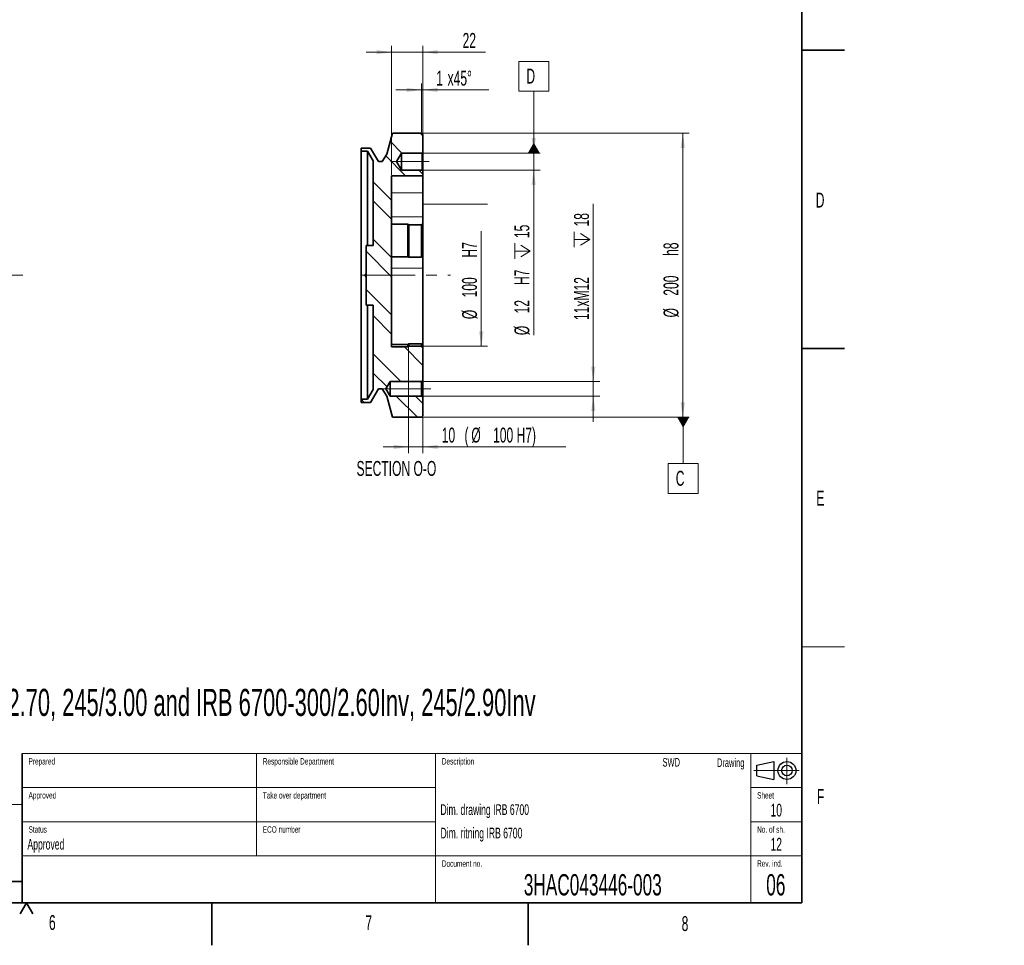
# Model space of a CAD drawing. Header units: millimetres. Extents: x 0 to 6335, y 0 to 4200.
# Tile 10 of 12: x 4024 to 6335, y 0 to 2172. Entities that reach past the tile are written whole.
import ezdxf

# ---------------------------------------------------------------- set-up
doc = ezdxf.new("R2010")
doc.units = ezdxf.units.MM
doc.header["$LTSCALE"] = 10
doc.linetypes.add('CENTERX2', pattern=[20.32, 12.7, -2.54, 2.54, -2.54])
doc.layers.add('SVART_TEXT', color=7, linetype='Continuous')
doc.styles.add('SLDTEXTSTYLE0', font='TXT', dxfattribs={"width": 0.605})
doc.dimstyles.new('SLDDIMSTYLE14', dxfattribs={"dimtxt": 35, "dimasz": 35, "dimexe": 0, "dimexo": 0.0625, "dimgap": 8.75, "dimtad": 1, "dimdec": 1, "dimlfac": 0.3, "dimrnd": 1e-09, "dimzin": 12, "dimdsep": 46, "dimtxsty": 'SLDTEXTSTYLE0', "dimsah": 1, "dimcen": 0.09, "dimsd1": 1, "dimadec": 0, "dimazin": 3, "dimtfac": 1, "dimtofl": 0, "dimtmove": 0, "dimatfit": 3, "dimfxl": 1, "dimfrac": 2, "dimtolj": 1, "dimtzin": 12, "dimarcsym": 0})
doc.dimstyles.new('SLDDIMSTYLE15', dxfattribs={"dimtxt": 35, "dimasz": 35, "dimexe": 0, "dimexo": 0.0625, "dimgap": 8.75, "dimtad": 1, "dimdec": 1, "dimlfac": 0.3, "dimrnd": 1e-09, "dimzin": 12, "dimdsep": 46, "dimtxsty": 'SLDTEXTSTYLE0', "dimsah": 1, "dimcen": 0.09, "dimadec": 0, "dimazin": 3, "dimtfac": 1, "dimtmove": 0, "dimatfit": 0, "dimfxl": 1, "dimfrac": 2, "dimtolj": 1, "dimtzin": 12, "dimarcsym": 0})
doc.dimstyles.new('SLDDIMSTYLE16', dxfattribs={"dimtxt": 35, "dimasz": 35, "dimexe": 0, "dimexo": 0.0625, "dimgap": 8.75, "dimtad": 1, "dimdec": 1, "dimlfac": 0.3, "dimrnd": 1e-09, "dimzin": 12, "dimdsep": 46, "dimtxsty": 'SLDTEXTSTYLE0', "dimsah": 1, "dimcen": 0.09, "dimadec": 0, "dimazin": 3, "dimtfac": 1, "dimtofl": 0, "dimtmove": 0, "dimatfit": 3, "dimfxl": 1, "dimfrac": 2, "dimtolj": 1, "dimtzin": 12, "dimarcsym": 0})

# ---------------------------------------------------------------- blocks, each defined once
blk = doc.blocks.new('SW_CENTERMARKSYMBOL_19')
at = {"color": 0, "linetype": 'Continuous', "lineweight": 18}
for p, q in [((0, 23.3), (0, 341.7)), ((-23.3, 0), (-341.7, 0)), ((0, 0), (-11.7, 0)), ((0, 0), (0, 11.7)), ((0, 0), (0, -11.7)), ((0, 0), (11.7, 0)), ((23.3, 0), (341.7, 0)), ((0, -23.3), (0, -341.7))]:
    blk.add_line(p, q, dxfattribs=at)
blk = doc.blocks.new('_D_21')
at = {"color": 7, "linetype": 'Continuous', "lineweight": 0}
for p, q in [((4969.2, 1738.8), (5122.6, 1738.8)), ((5107.6, 1405.5), (5107.6, 1675.2)), ((4969.2, 1405.5), (5122.6, 1405.5))]:
    blk.add_line(p, q, dxfattribs=at)
at = {"color": 7, "linetype": 'Continuous', "lineweight": 18}
blk.add_solid([(5107.6, 1405.5), (5112.6, 1440.5), (5102.6, 1440.5)], dxfattribs=at)
at = {"color": 7, "linetype": 'Continuous', "lineweight": 18, "char_height": 35, "attachment_point": 1, "rotation": 90, "style": 'SLDTEXTSTYLE0'}
for s, insert in [('H7', (5062.4, 1613.5)), ('100', (5062.4, 1520.1)), ('%%c', (5062.5, 1469.1))]:
    blk.add_mtext(s, dxfattribs=dict(at, insert=insert))
blk = doc.blocks.new('SW_SYMBOL_HOLE_DEPTH')
at = {"color": 0, "linetype": 'Continuous', "lineweight": 18}
for p, q in [((0, 8750), (8000, 8750)), ((1000, 5550), (4000, 750)), ((4000, 8750), (4000, 750)), ((7000, 5550), (4000, 750))]:
    blk.add_line(p, q, dxfattribs=at)
blk = doc.blocks.new('_D_22')
at = {"color": 7, "linetype": 'Continuous', "lineweight": 0}
for p, q in [((5230.6, 1858.8), (5230.6, 1918.8)), ((4970.9, 1858.8), (5245.6, 1858.8)), ((5230.6, 1858.8), (5230.6, 1818.8)), ((4970.9, 1818.8), (5245.6, 1818.8)), ((5230.6, 1818.8), (5230.6, 1431.6))]:
    blk.add_line(p, q, dxfattribs=at)
at = {"color": 7, "linetype": 'Continuous', "lineweight": 18}
for points in [[(5230.6, 1858.8), (5235.6, 1893.8), (5225.6, 1893.8)], [(5230.6, 1818.8), (5225.6, 1783.8), (5235.6, 1783.8)]]:
    blk.add_solid(points, dxfattribs=at)
at = {"color": 7, "linetype": 'Continuous', "lineweight": 18, "xscale": 0.0045117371, "yscale": 0.0045117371, "zscale": 0.0045117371, "rotation": 90}
blk.add_blockref('SW_SYMBOL_HOLE_DEPTH', (5225.5, 1610.9), dxfattribs=at)
at = {"color": 7, "linetype": 'Continuous', "lineweight": 18, "char_height": 35, "attachment_point": 1, "rotation": 90, "style": 'SLDTEXTSTYLE0'}
for s, insert in [('15', (5185.4, 1659.2)), ('H7', (5185.4, 1549.2)), ('12', (5185.4, 1482.6)), ('%%c', (5185.4, 1431.6))]:
    blk.add_mtext(s, dxfattribs=dict(at, insert=insert))
blk = doc.blocks.new('_D_23')
at = {"color": 7, "linetype": 'Continuous', "lineweight": 0}
for p, q in [((5370.6, 1322.5), (5370.6, 1740)), ((4969.2, 1322.5), (5385.6, 1322.5)), ((5370.6, 1322.5), (5370.6, 1288.5)), ((4969.2, 1288.5), (5385.6, 1288.5)), ((5370.6, 1288.5), (5370.6, 1228.5))]:
    blk.add_line(p, q, dxfattribs=at)
at = {"color": 7, "linetype": 'Continuous', "lineweight": 18}
for points in [[(5370.6, 1322.5), (5375.6, 1357.5), (5365.6, 1357.5)], [(5370.6, 1288.5), (5365.6, 1253.5), (5375.6, 1253.5)]]:
    blk.add_solid(points, dxfattribs=at)
at = {"color": 7, "linetype": 'Continuous', "lineweight": 18, "xscale": 0.0045117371, "yscale": 0.0045117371, "zscale": 0.0045117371, "rotation": 90}
blk.add_blockref('SW_SYMBOL_HOLE_DEPTH', (5365.5, 1638.2), dxfattribs=at)
at = {"color": 7, "linetype": 'Continuous', "lineweight": 18, "char_height": 35, "attachment_point": 1, "rotation": 90, "style": 'SLDTEXTSTYLE0'}
for s, insert in [('18', (5325.4, 1686.6)), ('11xM12', (5325.4, 1467.1))]:
    blk.add_mtext(s, dxfattribs=dict(at, insert=insert))
blk = doc.blocks.new('_D_24')
at = {"color": 7, "linetype": 'Continuous', "lineweight": 0}
for p, q in [((4969.2, 1905.5), (5595.6, 1905.5)), ((5580.6, 1238.8), (5580.6, 1905.5)), ((4969.2, 1238.8), (5595.6, 1238.8))]:
    blk.add_line(p, q, dxfattribs=at)
at = {"color": 7, "linetype": 'Continuous', "lineweight": 18}
for points in [[(5580.6, 1905.5), (5575.6, 1870.5), (5585.6, 1870.5)], [(5580.6, 1238.8), (5585.6, 1273.8), (5575.6, 1273.8)]]:
    blk.add_solid(points, dxfattribs=at)
at = {"color": 7, "linetype": 'Continuous', "lineweight": 18, "char_height": 35, "attachment_point": 1, "rotation": 90, "style": 'SLDTEXTSTYLE0'}
for s, insert in [('h8', (5535.4, 1617.5)), ('200', (5535.4, 1524.1)), ('%%c', (5535.4, 1473.1))]:
    blk.add_mtext(s, dxfattribs=dict(at, insert=insert))
blk = doc.blocks.new('_D_25')
at = {"color": 7, "linetype": 'Continuous', "lineweight": 0}
for p, q in [((4897.2, 1807.5), (4897.2, 2110.5)), ((4970.6, 1904.1), (4970.6, 2110.5)), ((4897.2, 2095.5), (4837.2, 2095.5)), ((4897.2, 2095.5), (4970.6, 2095.5)), ((4970.6, 2095.5), (5117.3, 2095.5))]:
    blk.add_line(p, q, dxfattribs=at)
at = {"color": 7, "linetype": 'Continuous', "lineweight": 18}
for points in [[(4897.2, 2095.5), (4862.2, 2100.5), (4862.2, 2090.5)], [(4970.6, 2095.5), (5005.6, 2090.5), (5005.6, 2100.5)]]:
    blk.add_solid(points, dxfattribs=at)
at = {"color": 7, "linetype": 'Continuous', "lineweight": 18, "insert": (5063.8, 2140.6), "char_height": 35, "attachment_point": 1, "style": 'SLDTEXTSTYLE0'}
blk.add_mtext('22', dxfattribs=at)
blk = doc.blocks.new('_D_26')
at = {"color": 7, "linetype": 'Continuous', "lineweight": 0}
for p, q in [((4937.2, 1403.5), (4937.2, 1154.4)), ((4970.6, 1240.1), (4970.6, 1154.4)), ((4937.2, 1169.4), (4877.2, 1169.4)), ((4937.2, 1169.4), (4970.6, 1169.4)), ((4970.6, 1169.4), (5306.3, 1169.4))]:
    blk.add_line(p, q, dxfattribs=at)
at = {"color": 7, "linetype": 'Continuous', "lineweight": 18}
for points in [[(4937.2, 1169.4), (4902.2, 1174.4), (4902.2, 1164.4)], [(4970.6, 1169.4), (5005.6, 1164.4), (5005.6, 1174.4)]]:
    blk.add_solid(points, dxfattribs=at)
at = {"color": 7, "linetype": 'Continuous', "lineweight": 18, "char_height": 35, "attachment_point": 1, "style": 'SLDTEXTSTYLE0'}
for s, insert in [('10', (5014.8, 1214.6)), ('(', (5068.3, 1214.6)), ('%%c', (5084.3, 1214.5)), ('100 H7)', (5135.3, 1214.6))]:
    blk.add_mtext(s, dxfattribs=dict(at, insert=insert))
blk = doc.blocks.new('_D_27')
at = {"color": 7, "linetype": 'Continuous', "lineweight": 0}
for p, q in [((4967.2, 1907.5), (4967.2, 2022)), ((4970.6, 1904.1), (4970.6, 2022)), ((4967.2, 2007), (4907.2, 2007)), ((4970.6, 2007), (4967.2, 2007)), ((4970.6, 2007), (5125.4, 2007))]:
    blk.add_line(p, q, dxfattribs=at)
at = {"color": 7, "linetype": 'Continuous', "lineweight": 18}
for points in [[(4967.2, 2007), (4932.2, 2012), (4932.2, 2002)], [(4970.6, 2007), (5005.6, 2002), (5005.6, 2012)]]:
    blk.add_solid(points, dxfattribs=at)
at = {"color": 7, "linetype": 'Continuous', "lineweight": 18, "char_height": 35, "attachment_point": 1, "style": 'SLDTEXTSTYLE0'}
for s, insert in [('1', (5001.9, 2052.1)), ('x45°', (5028.6, 2052.1))]:
    blk.add_mtext(s, dxfattribs=dict(at, insert=insert))
blk = doc.blocks.new('SW_DATUMTAG_1')
at = {"color": 0, "linetype": 'Continuous', "lineweight": 18}
for p, q in [((-17.6, -8.1), (-17.6, 61.9)), ((-17.6, 61.9), (52.4, 61.9)), ((52.4, 61.9), (52.4, -8.1)), ((52.4, -8.1), (-17.6, -8.1)), ((17.4, -152.9), (17.4, -8.1))]:
    blk.add_line(p, q, dxfattribs=at)
at = {"color": 0, "linetype": 'Continuous', "lineweight": 0}
blk.add_solid([(31.4, -152.9), (3.4, -152.9), (17.4, -128.4)], dxfattribs=at)
at = {"color": 0, "linetype": 'Continuous', "lineweight": 0, "insert": (0, 45.1), "char_height": 35, "attachment_point": 1, "style": 'SLDTEXTSTYLE0'}
blk.add_mtext('D', dxfattribs=at)
blk = doc.blocks.new('SW_DATUMTAG_2')
at = {"color": 0, "linetype": 'Continuous', "lineweight": 18}
for p, q in [((17.4, 170.7), (17.4, 61.9)), ((-17.6, -8.1), (-17.6, 61.9)), ((-17.6, 61.9), (52.4, 61.9)), ((52.4, 61.9), (52.4, -8.1)), ((52.4, -8.1), (-17.6, -8.1))]:
    blk.add_line(p, q, dxfattribs=at)
at = {"color": 0, "linetype": 'Continuous', "lineweight": 0}
blk.add_solid([(31.4, 170.7), (3.4, 170.7), (17.4, 146.2)], dxfattribs=at)
at = {"color": 0, "linetype": 'Continuous', "lineweight": 0, "insert": (0, 45.1), "char_height": 35, "attachment_point": 1, "style": 'SLDTEXTSTYLE0'}
blk.add_mtext('C', dxfattribs=at)

msp = doc.modelspace()

# ---------------------------------------------------------------- hatches: boundary and pattern name
at = {"linetype": 'Continuous', "lineweight": 18}
h = msp.add_hatch(dxfattribs=at)
h.set_pattern_fill('ANSI32', scale=10, angle=90, style=0)
h.paths.add_polyline_path([(4967.233805, 1405.472235), (4937.233805, 1405.472235), (4935.567138, 1403.805568), (4897.233805, 1403.805568), (4897.233805, 1805.472235), (4970.567138, 1805.472235), (4970.567138, 1817.138901), (4968.900472, 1818.805568), (4920.567138, 1818.805568), (4908.549926, 1838.805568), (4920.567138, 1858.805568), (4968.900472, 1858.805568), (4970.567138, 1860.472235), (4970.567138, 1902.138901), (4967.233805, 1905.472235), (4898.900472, 1905.472235), (4885.708143, 1856.237794), (4875.233805, 1838.805568), (4866.194589, 1838.805568), (4847.567138, 1870.472235), (4825.567138, 1870.472235), (4825.567138, 1863.138901), (4840.567138, 1863.138901), (4853.900472, 1840.472235), (4853.900472, 1642.138901), (4837.233805, 1642.138901), (4837.233805, 1502.138901), (4853.900472, 1502.138901), (4853.900472, 1303.805568), (4840.567138, 1281.138901), (4825.567138, 1281.138901), (4825.567138, 1273.805568), (4847.567138, 1273.805568), (4866.194589, 1305.472235), (4875.233805, 1305.472235), (4885.708143, 1288.040009), (4898.900472, 1238.805568), (4967.233805, 1238.805568), (4970.567138, 1242.138901), (4970.567138, 1285.138901), (4967.233805, 1288.472235), (4893.900472, 1288.472235), (4883.685841, 1305.472235), (4893.900472, 1322.472235), (4967.233805, 1322.472235), (4970.567138, 1325.805568), (4970.567138, 1402.138901)], flags=0)

# ---------------------------------------------------------------- linework, layer by layer
at = {"color": 7, "linetype": 'Continuous', "lineweight": 35}
for p, q in [((5860, 4100), (5860, 100)), ((5860, 2100), (5960, 2100)), ((4898.900472, 1905.472235), (4885.708143, 1856.237794)), ((4967.233805, 1905.472235), (4898.900472, 1905.472235)), ((4970.567138, 1902.138901), (4967.233805, 1905.472235)), ((4970.567138, 1860.472235), (4970.567138, 1902.138901)), ((4825.567138, 1870.472235), (4825.567138, 1863.138901)), ((4847.567138, 1870.472235), (4825.567138, 1870.472235)), ((4825.567138, 1863.138901), (4840.567138, 1863.138901)), ((4825.567138, 1281.138901), (4825.567138, 1863.138901)), ((4840.567138, 1863.138901), (4853.900472, 1840.472235)), ((4840.567138, 1642.138901), (4840.567138, 1863.138901)), ((4866.194589, 1838.805568), (4847.567138, 1870.472235)), ((4885.708143, 1856.237794), (4875.233805, 1838.805568)), ((4920.567138, 1858.805568), (4908.549926, 1838.805568)), ((4968.900472, 1858.805568), (4920.567138, 1858.805568)), ((4920.567138, 1818.805568), (4920.567138, 1858.805568)), ((4970.567138, 1860.472235), (4968.900472, 1858.805568)), ((4968.900472, 1818.805568), (4968.900472, 1858.805568)), ((4970.567138, 1817.138901), (4970.567138, 1860.472235)), ((4853.900472, 1840.472235), (4853.900472, 1642.138901)), ((4875.233805, 1838.805568), (4866.194589, 1838.805568)), ((4908.549926, 1838.805568), (4920.567138, 1818.805568)), ((4897.233805, 1805.472235), (4970.567138, 1805.472235)), ((4897.233805, 1403.805568), (4897.233805, 1805.472235)), ((4920.567138, 1818.805568), (4968.900472, 1818.805568)), ((4968.900472, 1818.805568), (4970.567138, 1817.138901)), ((4970.567138, 1805.472235), (4970.567138, 1817.138901)), ((4970.567138, 1805.472235), (4970.567138, 1765.581002)), ((4970.567138, 1765.581002), (4970.567138, 1709.371294)), ((4935.567138, 1691.696828), (4897.233805, 1691.696828)), ((4937.233805, 1690.513086), (4935.567138, 1691.696828)), ((4935.567138, 1614.983084), (4935.567138, 1691.696828)), ((4967.233805, 1690.513086), (4937.233805, 1690.513086)), ((4937.233805, 1614.558884), (4937.233805, 1690.513086)), ((4967.233805, 1690.513086), (4970.567138, 1692.880569)), ((4967.233805, 1614.558884), (4967.233805, 1690.513086)), ((4970.567138, 1709.371294), (4970.567138, 1692.880569)), ((4970.567138, 1692.880569), (4970.567138, 1615.407284)), ((4837.233805, 1642.138901), (4837.233805, 1502.138901)), ((4853.900472, 1642.138901), (4837.233805, 1642.138901)), ((4897.233805, 1614.983084), (4935.567138, 1614.983084)), ((4935.567138, 1614.983084), (4937.233805, 1614.558884)), ((4937.233805, 1614.558884), (4967.233805, 1614.558884)), ((4970.567138, 1615.407284), (4967.233805, 1614.558884)), ((4970.567138, 1615.407284), (4970.567138, 1588.415412)), ((4970.567138, 1588.415412), (4970.567138, 1408.128851)), ((4837.233805, 1502.138901), (4853.900472, 1502.138901)), ((4840.567138, 1281.138901), (4840.567138, 1502.138901)), ((4853.900472, 1502.138901), (4853.900472, 1303.805568)), ((4935.567138, 1409.736793), (4897.233805, 1409.736793)), ((4937.233805, 1411.344734), (4935.567138, 1409.736793)), ((4935.567138, 1403.805568), (4935.567138, 1409.736793)), ((4937.233805, 1405.472235), (4937.233805, 1411.344734)), ((4967.233805, 1411.344734), (4937.233805, 1411.344734)), ((4967.233805, 1405.472235), (4967.233805, 1411.344734)), ((4967.233805, 1411.344734), (4970.567138, 1408.128851)), ((4935.567138, 1403.805568), (4897.233805, 1403.805568)), ((4937.233805, 1405.472235), (4935.567138, 1403.805568)), ((4967.233805, 1405.472235), (4937.233805, 1405.472235)), ((4970.567138, 1402.138901), (4967.233805, 1405.472235)), ((4970.567138, 1408.128851), (4970.567138, 1402.138901)), ((4970.567138, 1325.805568), (4970.567138, 1402.138901)), ((5860, 1400), (5960, 1400)), ((4893.900472, 1322.472235), (4883.685841, 1305.472235)), ((4967.233805, 1322.472235), (4893.900472, 1322.472235)), ((4893.900472, 1288.472235), (4893.900472, 1322.472235)), ((4970.567138, 1325.805568), (4967.233805, 1322.472235)), ((4967.233805, 1288.472235), (4967.233805, 1322.472235)), ((4970.567138, 1285.138901), (4970.567138, 1325.805568)), ((4853.900472, 1303.805568), (4840.567138, 1281.138901)), ((4847.567138, 1273.805568), (4866.194589, 1305.472235)), ((4866.194589, 1305.472235), (4875.233805, 1305.472235)), ((4875.233805, 1305.472235), (4885.708143, 1288.040009)), ((4883.685841, 1305.472235), (4893.900472, 1288.472235)), ((4825.567138, 1281.138901), (4825.567138, 1273.805568)), ((4840.567138, 1281.138901), (4825.567138, 1281.138901)), ((4825.567138, 1273.805568), (4847.567138, 1273.805568)), ((4885.708143, 1288.040009), (4898.900472, 1238.805568)), ((4893.900472, 1288.472235), (4967.233805, 1288.472235)), ((4967.233805, 1288.472235), (4970.567138, 1285.138901)), ((4970.567138, 1242.138901), (4970.567138, 1285.138901)), ((4898.900472, 1238.805568), (4967.233805, 1238.805568)), ((4967.233805, 1238.805568), (4970.567138, 1242.138901)), ((4030, 450), (4030, 100)), ((2750, 150), (4030, 150)), ((200, 100), (5860, 100)), ((4040, 100), (4025, 74.019238)), ((4040, 100), (4055, 74.019238)), ((4475, 0), (4475, 100)), ((5217.5, 100), (5217.5, 0))]:
    msp.add_line(p, q, dxfattribs=at)
at = {"color": 7, "linetype": 'CENTERX2', "lineweight": 18}
for p, q in [((4985.153354, 1838.805568), (4894.204063, 1838.805568)), ((4825.567138, 1572.138901), (5035.496577, 1572.138901)), ((4875.233805, 1305.472235), (4989.023552, 1305.472235)), ((5825, 440.016812), (5825, 378.438319)), ((5747.295451, 410), (5853.961926, 410))]:
    msp.add_line(p, q, dxfattribs=at)
at = {"color": 8, "linetype": 'Continuous', "lineweight": 18}
for p, q in [((4970.567138, 1765.581002), (4897.233805, 1765.581002)), ((4970.567138, 1709.371294), (4897.233805, 1709.371294)), ((4970.567138, 1588.415412), (4897.233805, 1588.415412))]:
    msp.add_line(p, q, dxfattribs=at)
at = {"color": 7, "linetype": 'Continuous', "lineweight": 18}
for p, q in [((5860, 700), (5960, 700)), ((4030, 450), (5860, 450)), ((4580, 450), (4580, 210)), ((5000, 450), (5000, 100)), ((5740, 450), (5740, 100)), ((4030, 370), (5000, 370)), ((5740, 370), (5860, 370)), ((4030, 330), (2750, 330)), ((4030, 290), (5000, 290)), ((5740, 290), (5860, 290)), ((4030, 210), (5860, 210))]:
    msp.add_line(p, q, dxfattribs=at)
at = {"color": 7, "linetype": 'Continuous', "lineweight": 25}
for p, q in [((5754, 422.5), (5794, 431)), ((5754, 397.5), (5754, 422.5)), ((5794, 431), (5794, 389)), ((5754, 397.5), (5794, 389))]:
    msp.add_line(p, q, dxfattribs=at)
for radius in [21, 12.5]:
    msp.add_circle((5825, 410), radius, dxfattribs=at)
at = {"color": 7, "linetype": 'Continuous', "lineweight": 35}
for points, knots in [([(4837.233805, 1574.800865), (4837.224287, 1574.802428), (4836.920117, 1574.852375), (4836.304763, 1574.671723), (4835.513324, 1574.248652), (4834.916697, 1573.553444), (4834.609403, 1572.812245), (4834.578888, 1572.326093), (4834.567138, 1572.138901)], [0, 0, 0, 0, 0.0069341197, 0.2215925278, 0.4362510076, 0.6509173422, 0.865587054, 1, 1, 1, 1]), ([(4834.567138, 1572.138901), (4834.596624, 1571.839213), (4834.655596, 1571.239837), (4835.115207, 1570.439189), (4835.792324, 1569.841923), (4836.539663, 1569.503495), (4837.037018, 1569.505602), (4837.233805, 1569.506435)], [0, 0, 0, 0, 0.21483149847, 0.42966277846, 0.64449972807, 0.85934036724, 1, 1, 1, 1])]:
    msp.add_open_spline(points, degree=3, knots=knots, dxfattribs=at)

# ---------------------------------------------------------------- block references
at = {"color": 7, "linetype": 'Continuous', "lineweight": 0}
for name, p in [('SW_DATUMTAG_1', (5213.509992, 2011.743381)), ('SW_CENTERMARKSYMBOL_19', (3690.160278, 1572.138901)), ('SW_DATUMTAG_2', (5564.137834, 1068.133264))]:
    msp.add_blockref(name, p, dxfattribs=at)

# ---------------------------------------------------------------- texts
at = {"color": 7, "linetype": 'Continuous', "lineweight": 0, "style": 'SLDTEXTSTYLE0'}
for s, insert, char_height, attachment_point in [('D', (5892.644228, 1765.939983), 35, 1), ('E', (5894.039423, 1066.664958), 35, 1), ('Prepared', (4045.045159, 439.130601), 15, 1), ('Responsible Department', (4594.812765, 439.124314), 15, 1), ('Description', (5015.002998, 439.111386), 15, 1), ('SWD', (5574.041812, 439.414841), 20, 3), ('Drawing', (5725.24999, 438.412287), 20, 3), ('Approved', (4045.043706, 359.422621), 15, 1), ('Take over department', (4594.802154, 359.28055), 15, 1), ('Sheet', (5754.989384, 359.304903), 15, 1), ('F', (5895.312602, 366.713727), 35, 1), ('Dim. drawing IRB 6700', (5011.728035, 330.818644), 25, 1), ('10', (5799.97428, 332.188087), 30, 2), ('Status', (4045.051525, 279.24895), 15, 1), ('ECO number', (4594.802154, 279.24895), 15, 1), ('Dim. ritning IRB 6700', (5011.861182, 275.896746), 25, 1), ('No. of sh.', (5755.083949, 279.153262), 15, 1), ('Approved', (4042.468514, 249.683026), 25, 1), ('12', (5799.965686, 252.177754), 30, 2), ('Document no.', (5015.131758, 199.17507), 15, 1), ('Rev. ind.', (5754.924081, 199.301533), 15, 1), ('3HAC043446-003', (5369.32502, 166.957828), 50, 2), ('06', (5798.96163, 167.004583), 50, 2), ('6', (4092.861343, 70.961861), 35, 1), ('7', (4835.518921, 70.548889), 35, 1), ('8', (5577.894319, 68.496056), 35, 1)]:
    msp.add_mtext(s, dxfattribs=dict(at, insert=insert, char_height=char_height, attachment_point=attachment_point))
at = {"color": 7, "linetype": 'Continuous', "lineweight": 18, "insert": (4908.458528, 1136.333358), "char_height": 35, "attachment_point": 2, "style": 'SLDTEXTSTYLE0'}
msp.add_mtext('SECTION O-O', dxfattribs=at)
at = {"layer": 'SVART_TEXT', "insert": (3664.23413, 601.69353), "char_height": 63.5, "attachment_point": 1, "style": 'SLDTEXTSTYLE0'}
msp.add_mtext('IRB 6700-300/2.70, 245/3.00 and IRB 6700-300/2.60Inv, 245/2.90Inv', dxfattribs=at)

# ---------------------------------------------------------------- dimensions: what is measured, and where the dimension line sits
at = {"color": 7, "linetype": 'Continuous', "lineweight": 18}
dim = msp.add_linear_dim(base=(4970.567138, 2095.472235), p1=(4897.233805, 1805.472235), p2=(4970.567138, 1902.138901), dimstyle='SLDDIMSTYLE15', dxfattribs=at)
dim.commit()
dim.dimension.update_dxf_attribs({"geometry": '_D_25', "text_midpoint": (5090.567138, 2095.472235), "dimtype": 160})
for base, p1, p2, text, picture, middle in [((4967.233805, 2006.962932), (4970.567138, 1902.138901), (4967.233805, 1905.472235), '<>x45°', '_D_27', (5063.659879, 2006.962932)), ((4970.567138, 1169.383661), (4937.233805, 1405.472235), (4970.567138, 1242.138901), '<>(%%c100 H7)', '_D_26', (5160.567138, 1169.383661))]:
    dim = msp.add_linear_dim(base=base, p1=p1, p2=p2, text=text, dimstyle='SLDDIMSTYLE15', dxfattribs=at)
    dim.commit()
    dim.dimension.update_dxf_attribs({"geometry": picture, "text_midpoint": middle, "dimtype": 160})
for base, p1, p2, text, dimstyle, picture, middle in [((5230.567138, 1818.805568), (4968.900472, 1858.805568), (4968.900472, 1818.805568), '%%c<> H7{\\fGDT;x}15', 'SLDDIMSTYLE15', '_D_22', (5230.567138, 1572.138901)), ((5580.567138, 1905.472235), (4967.233805, 1238.805568), (4967.233805, 1905.472235), '%%c<> h8', 'SLDDIMSTYLE16', '_D_24', (5580.567138, 1572.138901)), ((5370.567138, 1288.472235), (4967.233805, 1322.472235), (4967.233805, 1288.472235), '11xM12{\\fGDT;x}18', 'SLDDIMSTYLE15', '_D_23', (5370.567138, 1603.58556)), ((5107.629341, 1738.805568), (4967.233805, 1405.472235), (4967.233805, 1738.805568), '%%c<> H7', 'SLDDIMSTYLE14', '_D_21', (5107.629341, 1572.138901))]:
    dim = msp.add_linear_dim(base=base, p1=p1, p2=p2, angle=90, text=text, dimstyle=dimstyle, dxfattribs=at)
    dim.commit()
    dim.dimension.update_dxf_attribs({"geometry": picture, "text_midpoint": middle, "dimtype": 160})

doc.saveas('drawing.dxf')
